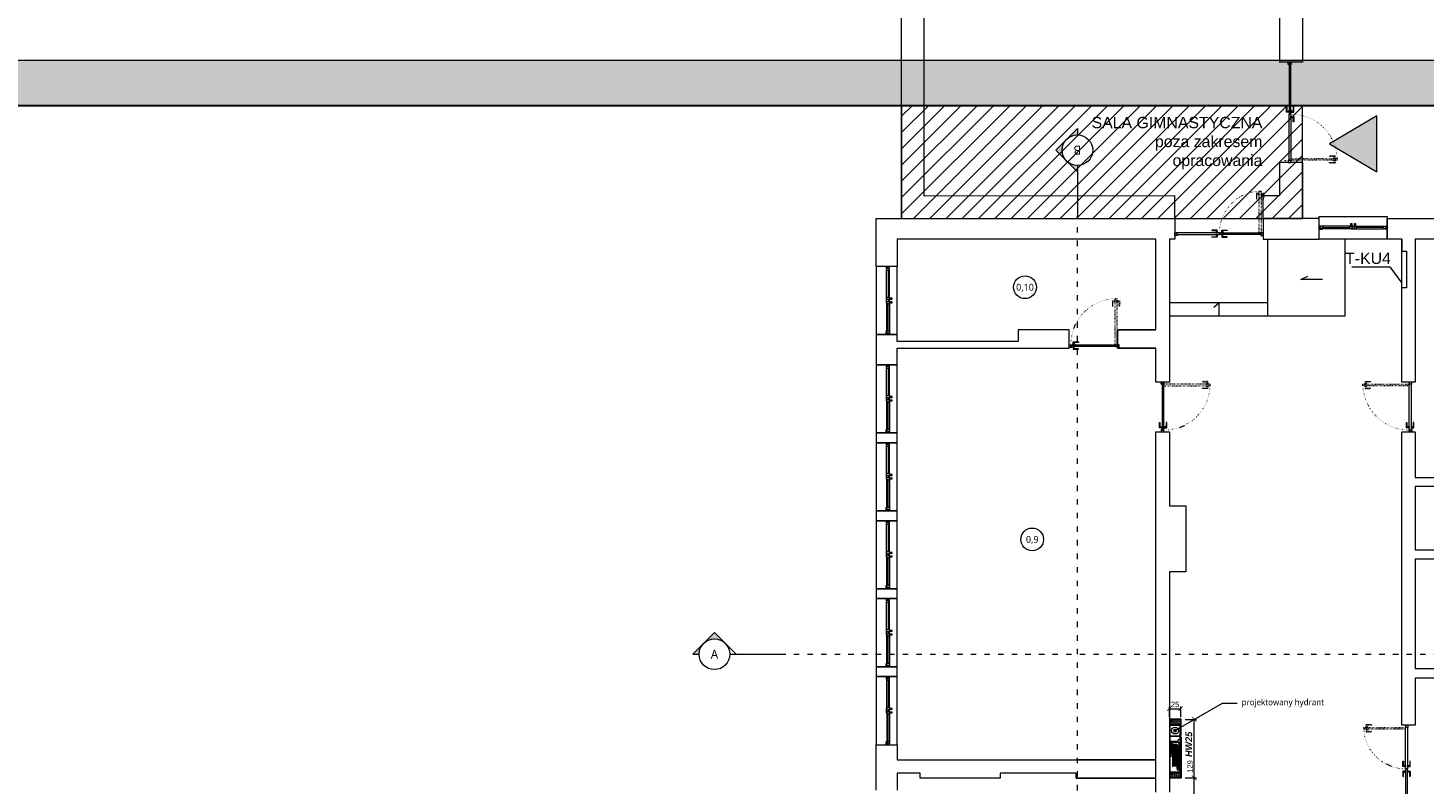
# Model space of a CAD drawing. Header units: millimetres. Extents: x 80301 to 146489, y -78581 to -28273.
# Tile 12 of 135: x 83825 to 86902, y -63932 to -62265. Entities that reach past the tile are written whole.
import ezdxf
from ezdxf import colors
from ezdxf.entities.mleader import LeaderData, LeaderLine
from ezdxf.enums import TextEntityAlignment as Align
from ezdxf.math import Vec2, Vec3

# ---------------------------------------------------------------- set-up
doc = ezdxf.new("R2010")
doc.units = ezdxf.units.MM
doc.linetypes.add('ACAD_ISO03W100', pattern=[30, 12, -18])
doc.linetypes.add('ACAD_ISO07W100', pattern=[3, 0, -3])
doc.layers.get('0').update_dxf_attribs({"lineweight": 0})
for name, color, linetype, lineweight, true_color in [('A-instalacje.ART', 7, 'Continuous', 30, 0xd60000), ('A-opis.ART', 7, 'Continuous', 0, 0x000000), ('A-przekrycieram.ART', 7, 'Continuous', 0, 0xffffff), ('A-wyposażenie.ART', 7, 'Continuous', 0, 0x000000), ('instalacje_arch', 7, 'Continuous', 30, 0xd60000), ('wypełnienie 2', 7, 'Continuous', 0, 0x363636)]:
    doc.layers.add(name, color=color, linetype=linetype, lineweight=lineweight, true_color=true_color)
for name, color, linetype, lineweight in [('A-opisram.ART', 250, 'Continuous', 0), ('OPIS', 4, 'Continuous', 9), ('opis..KF', 250, 'Continuous', 15), ('stolarka_arch', 250, 'Continuous', 5), ('wymiar..KF', 12, 'Continuous', 5), ('ściana pro..KF', 222, 'Continuous', 30), ('ściany ist..KF', 61, 'Continuous', 5)]:
    doc.layers.add(name, color=color, linetype=linetype, lineweight=lineweight)
doc.layers.add('A-pomocram.ART', color=254, linetype='Continuous', lineweight=0, plot=False)
doc.styles.add('ARCH', font='segoeuil.ttf')
doc.styles.add('kamil', font='GOTHIC.TTF')
doc.styles.get("Standard").update_dxf_attribs({"font": 'arial.ttf'})
doc.dimstyles.new('100..KF', dxfattribs={"dimtxt": 12, "dimasz": 10, "dimexe": 5, "dimexo": 5, "dimgap": 3, "dimtad": 1, "dimdec": 1, "dimrnd": 0.5, "dimtxsty": 'kamil', "dimblk": 'ARCHTICK', "dimcen": 0, "dimclrd": 256, "dimclre": 256, "dimclrt": 256, "dimadec": 0, "dimazin": 0, "dimtfac": 1, "dimtdec": 1, "dimtofl": 0, "dimtmove": 0, "dimatfit": 3, "dimfxl": 10, "dimfxlon": 1, "dimlwd": 0, "dimlwe": 0, "dimarcsym": 0})

# ---------------------------------------------------------------- blocks, each defined once
blk = doc.blocks.new('*U648')
at = {"layer": 'stolarka_arch', "linetype": 'ACAD_ISO03W100', "lineweight": 0, "ltscale": 0.1}
for points in [[(3.5, 97), (-1.5, 97), (-1.5, 85), (-0.5, 85), (-0.5, 95), (3.5, 95)], [(3.5, 98), (3.5, 94), (4.5, 94), (4.5, 98)], [(4.5, 102), (4.5, 0), (8.5, 0), (8.5, 102)], [(9.5, 98), (9.5, 94), (8.5, 94), (8.5, 98)], [(9.5, 97), (14.5, 97), (14.5, 85), (13.5, 85), (13.5, 95), (9.5, 95)]]:
    blk.add_lwpolyline(points, close=True, dxfattribs=at)
at = {"layer": 'stolarka_arch'}
for points in [[(5, -4), (5, -6), (0, -6), (0, 0), (4, 0), (4, -4), (5, -4)], [(106, 0), (4, 0), (4, -4), (106, -4)], [(101, 1), (101, 6), (89, 6), (89, 5), (99, 5), (99, 1)], [(102, 1), (98, 1), (98, 0), (102, 0)], [(105, -4), (105, -6), (110, -6), (110, 0), (106, 0), (106, -4), (105, -4)], [(101, -5), (101, -10), (89, -10), (89, -9), (99, -9), (99, -5)], [(102, -5), (98, -5), (98, -4), (102, -4)]]:
    blk.add_lwpolyline(points, close=True, dxfattribs=at)
blk.add_circle((4, 0.5), 0.5, dxfattribs=at)
at = {"layer": 'stolarka_arch', "linetype": 'ACAD_ISO07W100', "lineweight": 0, "ltscale": 0.5}
blk.add_arc((4, 0), 102, 0, 89.6506, dxfattribs=at)
blk = doc.blocks.new('*U1020')
at = {"layer": 'stolarka_arch', "lineweight": 0}
blk.add_lwpolyline([(0, 0), (150, 0), (150, -46), (0, -46)], close=True, dxfattribs=at)
at = {"layer": 'stolarka_arch'}
for points in [[(0, -22), (6, -22), (6, -23), (3, -23), (3, -28), (0, -28)], [(3, -23), (8, -23), (8, -29), (2, -29), (2, -28), (3, -28)], [(8, -26), (68, -26), (68, -23), (8, -23)], [(8, -26), (68, -26), (68, -29), (8, -29)], [(73, -23), (68, -23), (68, -29), (74, -29), (74, -28), (73, -28)], [(73, -30), (69, -30), (69, -29), (73, -29)], [(70, -22), (80, -22), (80, -23), (77, -23), (77, -28), (73, -28), (73, -23), (70, -23)], [(72, -35), (70, -35), (70, -30), (72, -30)], [(77, -23), (82, -23), (82, -29), (76, -29), (76, -28), (77, -28)], [(81, -30), (77, -30), (77, -29), (81, -29)], [(80, -35), (78, -35), (78, -30), (80, -30)], [(142, -26), (82, -26), (82, -23), (142, -23)], [(142, -26), (82, -26), (82, -29), (142, -29)], [(147, -23), (142, -23), (142, -29), (148, -29), (148, -28), (147, -28)], [(150, -22), (144, -22), (144, -23), (147, -23), (147, -28), (150, -28)]]:
    blk.add_lwpolyline(points, close=True, dxfattribs=at)
blk = doc.blocks.new('*U1021')
at = {"layer": 'stolarka_arch', "lineweight": 0}
blk.add_lwpolyline([(0, 0), (150, 0), (150, -46), (0, -46)], close=True, dxfattribs=at)
at = {"layer": 'stolarka_arch'}
for points in [[(0, -22), (6, -22), (6, -23), (3, -23), (3, -28), (0, -28)], [(3, -23), (8, -23), (8, -29), (2, -29), (2, -28), (3, -28)], [(8, -26), (68, -26), (68, -23), (8, -23)], [(8, -26), (68, -26), (68, -29), (8, -29)], [(73, -23), (68, -23), (68, -29), (74, -29), (74, -28), (73, -28)], [(73, -30), (69, -30), (69, -29), (73, -29)], [(70, -22), (80, -22), (80, -23), (77, -23), (77, -28), (73, -28), (73, -23), (70, -23)], [(72, -35), (70, -35), (70, -30), (72, -30)], [(77, -23), (82, -23), (82, -29), (76, -29), (76, -28), (77, -28)], [(81, -30), (77, -30), (77, -29), (81, -29)], [(80, -35), (78, -35), (78, -30), (80, -30)], [(142, -26), (82, -26), (82, -23), (142, -23)], [(142, -26), (82, -26), (82, -29), (142, -29)], [(147, -23), (142, -23), (142, -29), (148, -29), (148, -28), (147, -28)], [(150, -22), (144, -22), (144, -23), (147, -23), (147, -28), (150, -28)]]:
    blk.add_lwpolyline(points, close=True, dxfattribs=at)
blk = doc.blocks.new('*U1022')
at = {"layer": 'stolarka_arch', "lineweight": 0}
blk.add_lwpolyline([(0, 0), (150, 0), (150, -46), (0, -46)], close=True, dxfattribs=at)
at = {"layer": 'stolarka_arch'}
for points in [[(0, -22), (6, -22), (6, -23), (3, -23), (3, -28), (0, -28)], [(3, -23), (8, -23), (8, -29), (2, -29), (2, -28), (3, -28)], [(8, -26), (68, -26), (68, -23), (8, -23)], [(8, -26), (68, -26), (68, -29), (8, -29)], [(73, -23), (68, -23), (68, -29), (74, -29), (74, -28), (73, -28)], [(73, -30), (69, -30), (69, -29), (73, -29)], [(70, -22), (80, -22), (80, -23), (77, -23), (77, -28), (73, -28), (73, -23), (70, -23)], [(72, -35), (70, -35), (70, -30), (72, -30)], [(77, -23), (82, -23), (82, -29), (76, -29), (76, -28), (77, -28)], [(81, -30), (77, -30), (77, -29), (81, -29)], [(80, -35), (78, -35), (78, -30), (80, -30)], [(142, -26), (82, -26), (82, -23), (142, -23)], [(142, -26), (82, -26), (82, -29), (142, -29)], [(147, -23), (142, -23), (142, -29), (148, -29), (148, -28), (147, -28)], [(150, -22), (144, -22), (144, -23), (147, -23), (147, -28), (150, -28)]]:
    blk.add_lwpolyline(points, close=True, dxfattribs=at)
blk = doc.blocks.new('*U1016')
at = {"layer": 'stolarka_arch', "lineweight": 0}
blk.add_lwpolyline([(0, 0), (150, 0), (150, -46), (0, -46)], close=True, dxfattribs=at)
at = {"layer": 'stolarka_arch'}
for points in [[(0, -22), (6, -22), (6, -23), (3, -23), (3, -28), (0, -28)], [(3, -23), (8, -23), (8, -29), (2, -29), (2, -28), (3, -28)], [(8, -26), (68, -26), (68, -23), (8, -23)], [(8, -26), (68, -26), (68, -29), (8, -29)], [(73, -23), (68, -23), (68, -29), (74, -29), (74, -28), (73, -28)], [(73, -30), (69, -30), (69, -29), (73, -29)], [(70, -22), (80, -22), (80, -23), (77, -23), (77, -28), (73, -28), (73, -23), (70, -23)], [(72, -35), (70, -35), (70, -30), (72, -30)], [(77, -23), (82, -23), (82, -29), (76, -29), (76, -28), (77, -28)], [(81, -30), (77, -30), (77, -29), (81, -29)], [(80, -35), (78, -35), (78, -30), (80, -30)], [(142, -26), (82, -26), (82, -23), (142, -23)], [(142, -26), (82, -26), (82, -29), (142, -29)], [(147, -23), (142, -23), (142, -29), (148, -29), (148, -28), (147, -28)], [(150, -22), (144, -22), (144, -23), (147, -23), (147, -28), (150, -28)]]:
    blk.add_lwpolyline(points, close=True, dxfattribs=at)
blk = doc.blocks.new('*U1023')
at = {"layer": 'stolarka_arch', "lineweight": 0}
blk.add_lwpolyline([(0, 0), (150, 0), (150, -46), (0, -46)], close=True, dxfattribs=at)
at = {"layer": 'stolarka_arch'}
for points in [[(0, -22), (6, -22), (6, -23), (3, -23), (3, -28), (0, -28)], [(3, -23), (8, -23), (8, -29), (2, -29), (2, -28), (3, -28)], [(8, -26), (68, -26), (68, -23), (8, -23)], [(8, -26), (68, -26), (68, -29), (8, -29)], [(73, -23), (68, -23), (68, -29), (74, -29), (74, -28), (73, -28)], [(73, -30), (69, -30), (69, -29), (73, -29)], [(70, -22), (80, -22), (80, -23), (77, -23), (77, -28), (73, -28), (73, -23), (70, -23)], [(72, -35), (70, -35), (70, -30), (72, -30)], [(77, -23), (82, -23), (82, -29), (76, -29), (76, -28), (77, -28)], [(81, -30), (77, -30), (77, -29), (81, -29)], [(80, -35), (78, -35), (78, -30), (80, -30)], [(142, -26), (82, -26), (82, -23), (142, -23)], [(142, -26), (82, -26), (82, -29), (142, -29)], [(147, -23), (142, -23), (142, -29), (148, -29), (148, -28), (147, -28)], [(150, -22), (144, -22), (144, -23), (147, -23), (147, -28), (150, -28)]]:
    blk.add_lwpolyline(points, close=True, dxfattribs=at)
blk = doc.blocks.new('*U1024')
at = {"layer": 'stolarka_arch', "lineweight": 0}
blk.add_lwpolyline([(0, 0), (150, 0), (150, -45.9), (0, -45.9)], close=True, dxfattribs=at)
at = {"layer": 'stolarka_arch'}
for points in [[(0, -22), (6, -22), (6, -23), (3, -23), (3, -28), (0, -28)], [(3, -23), (8, -23), (8, -29), (2, -29), (2, -28), (3, -28)], [(8, -26), (68, -26), (68, -23), (8, -23)], [(8, -26), (68, -26), (68, -29), (8, -29)], [(73, -23), (68, -23), (68, -29), (74, -29), (74, -28), (73, -28)], [(73, -30), (69, -30), (69, -29), (73, -29)], [(70, -22), (80, -22), (80, -23), (77, -23), (77, -28), (73, -28), (73, -23), (70, -23)], [(72, -35), (70, -35), (70, -30), (72, -30)], [(77, -23), (82, -23), (82, -29), (76, -29), (76, -28), (77, -28)], [(81, -30), (77, -30), (77, -29), (81, -29)], [(80, -35), (78, -35), (78, -30), (80, -30)], [(142, -26), (82, -26), (82, -23), (142, -23)], [(142, -26), (82, -26), (82, -29), (142, -29)], [(147, -23), (142, -23), (142, -29), (148, -29), (148, -28), (147, -28)], [(150, -22), (144, -22), (144, -23), (147, -23), (147, -28), (150, -28)]]:
    blk.add_lwpolyline(points, close=True, dxfattribs=at)
blk = doc.blocks.new('*U1012')
at = {"layer": 'stolarka_arch', "linetype": 'ACAD_ISO03W100', "lineweight": 0, "ltscale": 0.1}
for points in [[(3.5, 87), (-1.5, 87), (-1.5, 75), (-0.5, 75), (-0.5, 85), (3.5, 85)], [(3.5, 88), (3.5, 84), (4.5, 84), (4.5, 88)], [(4.5, 92), (4.5, 0), (8.5, 0), (8.5, 92)], [(9.5, 88), (9.5, 84), (8.5, 84), (8.5, 88)], [(9.5, 87), (14.5, 87), (14.5, 75), (13.5, 75), (13.5, 85), (9.5, 85)]]:
    blk.add_lwpolyline(points, close=True, dxfattribs=at)
at = {"layer": 'stolarka_arch'}
for points in [[(5, -4), (5, -6), (0, -6), (0, 0), (4, 0), (4, -4), (5, -4)], [(96, 0), (4, 0), (4, -4), (96, -4)], [(91, 1), (91, 6), (79, 6), (79, 5), (89, 5), (89, 1)], [(92, 1), (88, 1), (88, 0), (92, 0)], [(96, 0), (190.3, 0), (190.3, -4), (96, -4)], [(100, 1), (104, 1), (104, 0), (100, 0)], [(101, 1), (101, 6), (113, 6), (113, 5), (103, 5), (103, 1)], [(189.3, -4), (189.3, -6), (194.3, -6), (194.3, 0), (190.3, 0), (190.3, -4), (189.3, -4)], [(91, -5), (91, -10), (79, -10), (79, -9), (89, -9), (89, -5)], [(92, -5), (88, -5), (88, -4), (92, -4)], [(100, -5), (104, -5), (104, -4), (100, -4)], [(101, -5), (101, -10), (113, -10), (113, -9), (103, -9), (103, -5)]]:
    blk.add_lwpolyline(points, close=True, dxfattribs=at)
for centre in [(4, 0.5), (190.3, 0.5)]:
    blk.add_circle(centre, 0.5, dxfattribs=at)
at = {"layer": 'stolarka_arch', "linetype": 'ACAD_ISO07W100', "lineweight": 0, "ltscale": 0.5}
blk.add_arc((4, 0), 92, 0, 89.6506, dxfattribs=at)
blk = doc.blocks.new('*U1013')
at = {"layer": 'stolarka_arch', "lineweight": 0}
blk.add_lwpolyline([(0, 0), (150, 0), (150, -50), (0, -50)], close=True, dxfattribs=at)
at = {"layer": 'stolarka_arch'}
for points in [[(0, -22), (6, -22), (6, -23), (3, -23), (3, -28), (0, -28)], [(3, -23), (8, -23), (8, -29), (2, -29), (2, -28), (3, -28)], [(8, -26), (68, -26), (68, -23), (8, -23)], [(8, -26), (68, -26), (68, -29), (8, -29)], [(73, -23), (68, -23), (68, -29), (74, -29), (74, -28), (73, -28)], [(73, -30), (69, -30), (69, -29), (73, -29)], [(70, -22), (80, -22), (80, -23), (77, -23), (77, -28), (73, -28), (73, -23), (70, -23)], [(72, -35), (70, -35), (70, -30), (72, -30)], [(77, -23), (82, -23), (82, -29), (76, -29), (76, -28), (77, -28)], [(81, -30), (77, -30), (77, -29), (81, -29)], [(80, -35), (78, -35), (78, -30), (80, -30)], [(142, -26), (82, -26), (82, -23), (142, -23)], [(142, -26), (82, -26), (82, -29), (142, -29)], [(147, -23), (142, -23), (142, -29), (148, -29), (148, -28), (147, -28)], [(150, -22), (144, -22), (144, -23), (147, -23), (147, -28), (150, -28)]]:
    blk.add_lwpolyline(points, close=True, dxfattribs=at)
blk = doc.blocks.new('*U1001')
at = {"layer": 'stolarka_arch', "linetype": 'ACAD_ISO03W100', "lineweight": 0, "ltscale": 0.1}
for points in [[(3.5, 87), (-1.5, 87), (-1.5, 75), (-0.5, 75), (-0.5, 85), (3.5, 85)], [(3.5, 88), (3.5, 84), (4.5, 84), (4.5, 88)], [(4.5, 92), (4.5, 0), (8.5, 0), (8.5, 92)], [(9.5, 88), (9.5, 84), (8.5, 84), (8.5, 88)], [(9.5, 87), (14.5, 87), (14.5, 75), (13.5, 75), (13.5, 85), (9.5, 85)]]:
    blk.add_lwpolyline(points, close=True, dxfattribs=at)
at = {"layer": 'stolarka_arch'}
for points in [[(5, -4), (5, -6), (0, -6), (0, 0), (4, 0), (4, -4), (5, -4)], [(96, 0), (4, 0), (4, -4), (96, -4)], [(91, 1), (91, 6), (79, 6), (79, 5), (89, 5), (89, 1)], [(92, 1), (88, 1), (88, 0), (92, 0)], [(96, 0), (157, 0), (157, -4), (96, -4)], [(100, 1), (104, 1), (104, 0), (100, 0)], [(101, 1), (101, 6), (113, 6), (113, 5), (103, 5), (103, 1)], [(156, -4), (156, -6), (161, -6), (161, 0), (157, 0), (157, -4), (156, -4)], [(91, -5), (91, -10), (79, -10), (79, -9), (89, -9), (89, -5)], [(92, -5), (88, -5), (88, -4), (92, -4)], [(100, -5), (104, -5), (104, -4), (100, -4)], [(101, -5), (101, -10), (113, -10), (113, -9), (103, -9), (103, -5)]]:
    blk.add_lwpolyline(points, close=True, dxfattribs=at)
for centre in [(4, 0.5), (157, 0.5)]:
    blk.add_circle(centre, 0.5, dxfattribs=at)
at = {"layer": 'stolarka_arch', "linetype": 'ACAD_ISO07W100', "lineweight": 0, "ltscale": 0.5}
blk.add_arc((4, 0), 92, 0, 89.6506, dxfattribs=at)
blk = doc.blocks.new('nr pom')
at = {"layer": 'opis..KF', "lineweight": 20}
blk.add_circle((0, 0), 25, dxfattribs=at)
at = {"layer": 'opis..KF', "style": 'ARCH'}
blk.add_attdef('00', text='', height=15, dxfattribs=at).set_placement((0, 0), align=Align.MIDDLE_CENTER)
blk = doc.blocks.new('*U1442')
at = {"layer": 'OPIS', "lineweight": 20}
h = blk.add_hatch(color=256, dxfattribs=at)
h.dxf.hatch_style = 1
h.paths.add_polyline_path([(0, 33.8), (0, 47.7), (-23.9, 23.9, -0.198912)])
h.paths.add_polyline_path([(-47.7, 0), (-23.9, -23.9, -0.198912), (-33.8, 0, -0.198912), (-23.9, 23.9)])
h.paths.add_polyline_path([(-23.9, -23.9), (0, -47.7), (0, -33.8, -0.198912)])
h = blk.add_hatch(color=256, dxfattribs=at)
h.dxf.hatch_style = 1
h.paths.add_polyline_path([(-23.9, -3800.2), (0, -3824.1), (0, -3810.1, -0.198912)])
h.paths.add_polyline_path([(-23.9, -3800.2, -0.198912), (-33.8, -3776.4, -0.198912), (-23.9, -3752.5), (-47.7, -3776.4)])
h.paths.add_polyline_path([(0, -3742.6), (0, -3728.6), (-23.9, -3752.5, -0.198912)])
at = {"layer": 'OPIS', "linetype": 'ACAD_ISO03W100', "lineweight": 9}
blk.add_line((0, -3631.4), (0, -145), dxfattribs=at)
at = {"layer": 'OPIS', "lineweight": 20}
for points in [[(0, -33.8), (0, -47.7), (-47.7, 0), (0, 47.7), (0, 33.8)], [(0, -45), (0, -145)], [(0, -3731.4), (0, -3631.4)], [(0, -3742.6), (0, -3728.6), (-47.7, -3776.4), (0, -3824.1), (0, -3810.1)]]:
    blk.add_lwpolyline(points, dxfattribs=at)
for centre in [(0, 0), (0, -3776.4)]:
    blk.add_circle(centre, 33.8, dxfattribs=at)
at = {"layer": 'OPIS', "style": 'ARCH'}
for tag, p in [('P1', (0, 0)), ('P2', (0, -3776.4))]:
    blk.add_attdef(tag, text='', height=20, rotation=180, dxfattribs=at).set_placement(p, align=Align.MIDDLE_CENTER)
blk = doc.blocks.new('*U1258')
at = {"layer": 'A-wyposażenie.ART'}
h = blk.add_hatch(color=160, dxfattribs=at)
h.dxf.hatch_style = 1
h.paths.add_polyline_path([(107, 0), (27, 0), (27, 1), (107, 1)])
h.paths.add_polyline_path([(-2, 0), (23, 0), (23, 1), (-2, 1)])
h.paths.add_polyline_path([(25.5, -24), (104, -24), (104, -1), (25.5, -1)], flags=16)
h.paths.add_polyline_path([(24.5, -1), (1, -1), (1, -24), (24.5, -24)], flags=16)
h.paths.add_polyline_path([(0, -25), (105, -25), (105, 0), (0, 0)])
at = {"layer": 'A-wyposażenie.ART', "color": 160}
for p, q in [((39.5, -1.5), (33.2, -1.5)), ((33.2, -1.5), (33.2, -5.5)), ((39.5, -5.5), (33.2, -5.5)), ((36.5, -22.1), (36.5, -5.5)), ((36.5, -22.1), (36.5, -5.5)), ((36.5, -22.1), (38.5, -20.1)), ((36.5, -22.1), (65, -22.1)), ((38.5, -20.1), (38.5, -5.5)), ((38.5, -20.1), (65, -20.1)), ((39.5, -1.5), (39.5, -5.5)), ((41.9, -3.6), (41.1, -3.1)), ((92.9, -3.1), (41.1, -3.1)), ((41.9, -18), (41.1, -18.4)), ((41.1, -18.4), (92.9, -18.4)), ((88.4, -3.6), (42, -3.6)), ((67, -17.9), (42, -17.9)), ((87.5, -6.2), (44.7, -7.9)), ((89.3, -8.6), (44.7, -10.4)), ((89.3, -11.1), (44.7, -12.9)), ((89.3, -13.6), (44.7, -15.4)), ((89.4, -16.1), (44.7, -17.9)), ((87.5, -3.6), (46.4, -6.1)), ((65, -18.5), (67, -18.5)), ((65, -18.5), (67, -18.5)), ((65, -18.9), (65, -20)), ((65, -20), (65, -20)), ((67, -17.9), (92, -17.9)), ((69, -18.5), (67, -18.5)), ((68.6, -18.5), (69, -18.5)), ((69, -18.9), (69, -20)), ((76.2, -3.6), (92, -3.6)), ((97.2, -4.4), (87.7, -6.2)), ((97.2, -6.9), (89.3, -8.6)), ((92.1, -3.6), (92.9, -3.1)), ((92.1, -18), (92.9, -18.4))]:
    blk.add_line(p, q, dxfattribs=at)
for points in [[(-2, 0), (23, 0), (23, 1), (-2, 1)], [(0, -25), (105, -25), (105, 0), (0, 0)], [(107, 0), (27, 0), (27, 1), (107, 1)], [(24.5, -1), (1, -1), (1, -24), (24.5, -24)], [(25.5, -24), (104, -24), (104, -1), (25.5, -1)]]:
    blk.add_lwpolyline(points, close=True, dxfattribs=at)
blk.add_circle((12.8, -12.5), 7.5, dxfattribs=at)
for centre, radius, start, end in [((42, -3.3), 0.3, 240, 270), ((42, -18.2), 0.3, 90, 120), ((44.7, -9.2), 1.25, 90, 270), ((44.7, -11.7), 1.25, 90, 270), ((44.7, -14.2), 1.25, 90, 270), ((44.7, -16.7), 1.25, 90, 270), ((46.4, -4.9), 1.25, 90, 270), ((46.4, -7.4), 1.25, 90, 204.8611), ((67, -21.1), 2.25, 150.1519, 29.8481), ((65, -18.6), 0.16, 90, 247.3402), ((64.9, -18.9), 0.1, 0, 67.3402), ((69, -18.6), 0.16, 292.6598, 90), ((69.1, -18.9), 0.1, 112.6598, 180), ((87.4, -4.9), 1.29, 271.7747, 88.3577), ((87.6, -16.6), 1.25, 270, 23.103), ((89.3, -9.9), 1.25, 270, 90), ((89.3, -12.4), 1.25, 270, 90), ((89.3, -14.9), 1.25, 270, 90), ((92, -3.3), 0.3, 270, 300), ((92, -18.2), 0.3, 60, 90), ((97.2, -5.7), 2.7, 221.3769, 160.9252), ((97.2, -5.7), 1.25, 270, 110.7696)]:
    blk.add_arc(centre, radius, start, end, dxfattribs=at)
blk = doc.blocks.new('_Dot')
at = {"color": 0, "linetype": 'ByBlock', "lineweight": -2}
blk.add_line((-0.5, 0), (-1, 0), dxfattribs=at)
at = {"color": 0, "linetype": 'ByBlock', "const_width": 0.5}
blk.add_lwpolyline([(-0.25, 0, 1), (0.25, 0, 1)], format="xyb", close=True, dxfattribs=at)
blk = doc.blocks.new('*U1440')
at = {"layer": 'OPIS', "lineweight": 20}
h = blk.add_hatch(color=256, dxfattribs=at)
h.dxf.hatch_style = 1
h.paths.add_polyline_path([(0, 33.8), (0, 47.7), (-23.9, 23.9, -0.198912)])
h.paths.add_polyline_path([(-47.7, 0), (-23.9, -23.9, -0.198912), (-33.8, 0, -0.198912), (-23.9, 23.9)])
h = blk.add_hatch(color=256, dxfattribs=at)
h.dxf.hatch_style = 1
h.paths.add_polyline_path([(-23.9, -2610.1), (0, -2634), (0, -2620, -0.198912)])
h.paths.add_polyline_path([(-23.9, -2610.1, -0.198912), (-33.8, -2586.2, -0.198912), (-23.9, -2562.4), (-47.7, -2586.2)])
at = {"layer": 'OPIS', "linetype": 'ACAD_ISO03W100', "lineweight": 9}
blk.add_line((0, -2441.2), (0, -145), dxfattribs=at)
at = {"layer": 'OPIS', "lineweight": 20}
for points in [[(0, -33.8), (0, -47.7), (-47.7, 0), (0, 47.7), (0, 33.8)], [(0, -45), (0, -145)], [(0, -2541.2), (0, -2441.2)], [(0, -2552.5), (0, -2538.5), (-47.7, -2586.2), (0, -2634), (0, -2620)]]:
    blk.add_lwpolyline(points, dxfattribs=at)
for centre in [(0, 0), (0, -2586.2)]:
    blk.add_circle(centre, 33.8, dxfattribs=at)
at = {"layer": 'OPIS', "style": 'ARCH'}
for tag, p in [('P1', (0, 0)), ('P2', (0, -2586.2))]:
    blk.add_attdef(tag, text='', height=20, rotation=90, dxfattribs=at).set_placement(p, align=Align.MIDDLE_CENTER)
blk = doc.blocks.new('*U1234')
at = {"layer": 'A-przekrycieram.ART'}
h = blk.add_hatch(color=256, dxfattribs=at)
h.dxf.hatch_style = 1
h.paths.add_polyline_path([(0, 4200), (8500, 4200), (8500, 0), (0, 0)])
h.paths.add_polyline_path([(200, 4100), (8400, 4100), (8400, 100), (200, 100)], flags=16)
at = {"layer": 'A-opisram.ART', "lineweight": 30}
blk.add_lwpolyline([(200, 4100), (8400, 4100), (8400, 100), (200, 100)], close=True, dxfattribs=at)
at = {"layer": 'A-pomocram.ART'}
blk.add_lwpolyline([(0, 4200), (8500, 4200), (8500, 0), (0, 0)], close=True, dxfattribs=at)
blk = doc.blocks.new('_ArchTick')
at = {"color": 0, "linetype": 'ByBlock', "const_width": 0.15}
blk.add_lwpolyline([(-0.5, -0.5), (0.5, 0.5)], dxfattribs=at)
blk = doc.blocks.new('*D1480')
at = {"layer": 'Defpoints', "color": 0, "linetype": 'ByBlock', "transparency": 16777216}
for p in [(86365.6, -63918.5), (86395.5, -63918.5), (86328.1, -64340)]:
    blk.add_point(p, dxfattribs=at)
at = {"layer": 'wymiar..KF', "linetype": 'Continuous', "lineweight": 0, "transparency": 16777216}
for p, q in [((86375.5, -63918.5), (86400.5, -63918.5)), ((86395.5, -64340), (86395.5, -63918.5)), ((86375.5, -64340), (86400.5, -64340))]:
    blk.add_line(p, q, dxfattribs=at)
at = {"layer": 'wymiar..KF', "linetype": 'ByBlock', "lineweight": 0, "transparency": 16777216, "xscale": 10, "yscale": 10, "zscale": 10}
for p, rotation in [((86395.5, -63918.5), 90), ((86395.5, -64340), 270)]:
    blk.add_blockref('_ArchTick', p, dxfattribs=dict(at, rotation=rotation))
at = {"layer": 'wymiar..KF', "linetype": 'ByBlock', "transparency": 16777216, "insert": (86385.6, -64129.2), "char_height": 12, "attachment_point": 5, "rotation": 90, "style": 'kamil'}
blk.add_mtext('421,5', dxfattribs=at)
blk = doc.blocks.new('*D1481')
at = {"layer": 'Defpoints', "color": 0, "linetype": 'ByBlock', "transparency": 16777216}
for p in [(86365.6, -63789.5), (86395.5, -63789.5), (86365.6, -63918.5)]:
    blk.add_point(p, dxfattribs=at)
at = {"layer": 'wymiar..KF', "linetype": 'Continuous', "lineweight": 0, "transparency": 16777216}
for p, q in [((86375.5, -63789.5), (86400.5, -63789.5)), ((86395.5, -63918.5), (86395.5, -63789.5)), ((86375.5, -63918.5), (86400.5, -63918.5))]:
    blk.add_line(p, q, dxfattribs=at)
at = {"layer": 'wymiar..KF', "linetype": 'ByBlock', "lineweight": 0, "transparency": 16777216, "xscale": 10, "yscale": 10, "zscale": 10}
for p, rotation in [((86395.5, -63789.5), 90), ((86395.5, -63918.5), 270)]:
    blk.add_blockref('_ArchTick', p, dxfattribs=dict(at, rotation=rotation))
at = {"layer": 'wymiar..KF', "linetype": 'ByBlock', "transparency": 16777216, "insert": (86386.2, -63893.5), "char_height": 12, "attachment_point": 5, "rotation": 90, "style": 'kamil'}
blk.add_mtext('129', dxfattribs=at)
blk = doc.blocks.new('*D1529')
at = {"layer": 'Defpoints', "color": 0, "linetype": 'ByBlock', "transparency": 16777216}
for p in [(86365.6, -63766), (86340.6, -63789.5), (86365.6, -63789.5)]:
    blk.add_point(p, dxfattribs=at)
at = {"layer": 'wymiar..KF', "linetype": 'Continuous', "lineweight": 0, "transparency": 16777216}
for p, q in [((86340.6, -63784.5), (86340.6, -63761)), ((86340.6, -63766), (86365.6, -63766)), ((86365.6, -63784.5), (86365.6, -63761))]:
    blk.add_line(p, q, dxfattribs=at)
at = {"layer": 'wymiar..KF', "linetype": 'ByBlock', "lineweight": 0, "transparency": 16777216, "xscale": 10, "yscale": 10, "zscale": 10, "rotation": 180}
blk.add_blockref('_ArchTick', (86340.6, -63766), dxfattribs=at)
at = {"layer": 'wymiar..KF', "linetype": 'ByBlock', "lineweight": 0, "transparency": 16777216, "xscale": 10, "yscale": 10, "zscale": 10}
blk.add_blockref('_ArchTick', (86365.6, -63766), dxfattribs=at)
at = {"layer": 'wymiar..KF', "linetype": 'ByBlock', "transparency": 16777216, "insert": (86353.1, -63756.7), "char_height": 12, "attachment_point": 5, "style": 'kamil'}
blk.add_mtext('25', dxfattribs=at)

msp = doc.modelspace()

# ---------------------------------------------------------------- hatches: boundary and pattern name
at = {"linetype": 'ByBlock', "true_color": 0x636466}
h = msp.add_hatch(color=251, dxfattribs=at)
h.dxf.hatch_style = 1
h.paths.add_polyline_path([(86693.31, -62520.58), (86797.59, -62458.86), (86797.59, -62582.3)])
at = {"layer": 'wypełnienie 2', "linetype": 'ByBlock', "transparency": 33554595}
h = msp.add_hatch(dxfattribs=at)
h.set_pattern_fill('ANSI31', color=256, scale=8)
h.paths.add_polyline_path([(85750.61, -62684.99), (86633.61, -62684.99), (86633.61, -62435.84), (85750.61, -62435.84)])
h = msp.add_hatch(dxfattribs=at)
h.set_pattern_fill('ANSI31', color=256, angle=90)
h.set_pattern_definition([(135, (21399.616, -162254.62), (-2.24506403, -2.24506403), [])])
h.paths.add_polyline_path([(86340.61, -63789.49), (86340.61, -63801.49), (86365.61, -63801.49), (86365.61, -63789.49)])
h.paths.add_polyline_path([(86340.61, -63906.49), (86340.61, -63918.49), (86365.61, -63918.49), (86365.61, -63906.49)])

# ---------------------------------------------------------------- linework, layer by layer
at = {"linetype": 'ByBlock'}
msp.add_lwpolyline([(86797.59, -62458.86), (86693.31, -62520.58), (86797.59, -62582.3), (86797.59, -62458.86)], dxfattribs=at)
for points in [[(86342.61, -62900.13), (86557.7, -62900.13), (86557.7, -62730.99)], [(86557.7, -62900.13), (86727.89, -62900.13), (86727.89, -62730.99)], [(86742.32, -62791.69), (86826.21, -62791.69), (86852.61, -62827.54)], [(86742.32, -62791.69), (86826.21, -62791.69), (86852.61, -62827.54)], [(86678.18, -62819.92), (86630.54, -62819.92), (86645.96, -62812.73)], [(86557.7, -62900.13), (86557.7, -62871.13), (86342.61, -62871.13)], [(86450.16, -62900.13), (86450.16, -62871.13), (86438.54, -62881.67)]]:
    msp.add_lwpolyline(points)
at = {"layer": 'stolarka_arch'}
for points in [[(86604.61, -62345.6), (86602.61, -62345.6), (86602.61, -62340.6), (86608.61, -62340.6), (86608.61, -62344.6), (86604.61, -62344.6), (86604.61, -62345.6)], [(86608.61, -62455.46), (86608.61, -62344.6), (86604.61, -62344.6), (86604.61, -62455.46)], [(86603.61, -62450.46), (86598.61, -62450.46), (86598.61, -62438.46), (86599.61, -62438.46), (86599.61, -62448.46), (86603.61, -62448.46)], [(86603.61, -62451.46), (86603.61, -62447.46), (86604.61, -62447.46), (86604.61, -62451.46)], [(86609.61, -62451.46), (86609.61, -62447.46), (86608.61, -62447.46), (86608.61, -62451.46)], [(86609.61, -62450.46), (86614.61, -62450.46), (86614.61, -62438.46), (86613.61, -62438.46), (86613.61, -62448.46), (86609.61, -62448.46)], [(86603.61, -62459.46), (86603.61, -62463.46), (86604.61, -62463.46), (86604.61, -62459.46)], [(86608.61, -62455.46), (86608.61, -62557.46), (86604.61, -62557.46), (86604.61, -62455.46)], [(86609.61, -62459.46), (86609.61, -62463.46), (86608.61, -62463.46), (86608.61, -62459.46)], [(86609.61, -62460.46), (86614.61, -62460.46), (86614.61, -62472.46), (86613.61, -62472.46), (86613.61, -62462.46), (86609.61, -62462.46)], [(86604.61, -62556.46), (86602.61, -62556.46), (86602.61, -62561.46), (86608.61, -62561.46), (86608.61, -62557.46), (86604.61, -62557.46), (86604.61, -62556.46)]]:
    msp.add_lwpolyline(points, close=True, dxfattribs=at)
at = {"layer": 'stolarka_arch', "linetype": 'ACAD_ISO03W100', "lineweight": 0, "ltscale": 0.1}
for points in [[(86710.61, -62556.96), (86608.61, -62556.96), (86608.61, -62552.96), (86710.61, -62552.96)], [(86705.61, -62551.96), (86705.61, -62546.96), (86693.61, -62546.96), (86693.61, -62547.96), (86703.61, -62547.96), (86703.61, -62551.96)], [(86705.61, -62557.96), (86705.61, -62562.96), (86693.61, -62562.96), (86693.61, -62561.96), (86703.61, -62561.96), (86703.61, -62557.96)], [(86706.61, -62551.96), (86702.61, -62551.96), (86702.61, -62552.96), (86706.61, -62552.96)], [(86706.61, -62557.96), (86702.61, -62557.96), (86702.61, -62556.96), (86706.61, -62556.96)]]:
    msp.add_lwpolyline(points, close=True, dxfattribs=at)
at = {"layer": 'stolarka_arch'}
for centre in [(86609.11, -62344.6), (86596.11, -62557.46), (86609.11, -62557.46)]:
    msp.add_circle(centre, 0.5, dxfattribs=at)
at = {"layer": 'stolarka_arch', "linetype": 'ACAD_ISO07W100', "lineweight": 0, "ltscale": 0.5}
msp.add_arc((86608.61, -62557.46), 102, 0.34937, 90, dxfattribs=at)
at = {"layer": 'ściana pro..KF', "linetype": 'ByBlock'}
for points in [[(86340.61, -63801.49), (86365.61, -63801.49), (86365.61, -63789.49), (86340.61, -63789.49)], [(86340.61, -63906.49), (86365.61, -63906.49), (86365.61, -63918.49), (86340.61, -63918.49)]]:
    msp.add_lwpolyline(points, dxfattribs=at)
at = {"layer": 'ściany ist..KF', "linetype": 'ByBlock'}
for p, q in [((86633.61, -62340.6), (86583.61, -62340.6)), ((86633.61, -62561.46), (86583.61, -62561.46)), ((86352.83, -62685.24), (86352.79, -62635.24)), ((86547.13, -62685.07), (86547.13, -62635.07)), ((85740.67, -63878.49), (86311.11, -63878.49))]:
    msp.add_line(p, q, dxfattribs=at)
for points in [[(85750.61, -62684.99), (85750.61, -59804.99), (87733.61, -59804.99), (87733.61, -62231.99), (86633.61, -62231.99), (86633.61, -62340.6)], [(86352.79, -62635.24), (85800.61, -62635.72), (85800.61, -59854.99), (87683.61, -59854.99), (87683.61, -62181.99), (86583.61, -62181.99), (86583.61, -62340.6)], [(86633.61, -62561.46), (86633.61, -62684.99), (86547.13, -62685.07)], [(86583.61, -62561.46), (86583.61, -62635.04), (86547.13, -62635.07)], [(85694.61, -62791.07), (85694.61, -62684.99), (86352.79, -62684.99), (86352.79, -62730.99), (86340.61, -62730.99), (86340.61, -63045.78), (86310.61, -63045.78), (86310.61, -62971.49), (86226.61, -62971.49), (86226.61, -62930.99), (86310.61, -62930.99), (86310.61, -62730.99), (85740.61, -62730.99), (85740.61, -62791.07), (85694.61, -62791.07)], [(86352.79, -62685.24), (85750.61, -62685.76)], [(86820.5, -62730.99), (86820.5, -62684.99), (87498.61, -62684.99), (87498.61, -62791.07), (87452.61, -62791.07), (87452.61, -62730.99), (87170.61, -62730.99), (87170.61, -62800.99), (87150.61, -62800.99), (87150.61, -62730.99), (86882.61, -62730.99), (86882.61, -63045.78), (86852.61, -63045.78), (86852.61, -62730.99), (86820.5, -62730.99)], [(86852.61, -63155.59), (86882.61, -63155.59), (86882.61, -63255.99), (87030.95, -63255.99), (87030.95, -63275.99), (86882.61, -63275.99), (86882.61, -63415.99), (87150.61, -63415.99), (87150.61, -63275.99), (87140.95, -63275.99), (87140.95, -63255.99), (87150.61, -63255.99), (87150.61, -62911.64), (87170.61, -62911.64), (87170.61, -63435.99), (86882.61, -63435.99), (86882.61, -63677.07), (86938.78, -63677.07), (86938.78, -63698.49), (86882.61, -63698.49), (86882.61, -63802.65), (86852.61, -63802.65), (86852.61, -63155.59)], [(85740.61, -62941.07), (85694.61, -62941.07), (85694.61, -63007.57), (85740.61, -63007.57), (85740.61, -62971.49), (86119.61, -62971.49), (86119.61, -62930.99), (86007.61, -62930.99), (86007.61, -62956.49), (85740.61, -62956.49), (85740.61, -62941.07)], [(86007.61, -62971.49), (86119.61, -62971.49), (86119.61, -62930.99), (86007.61, -62930.99), (86007.61, -62956.49)], [(86310.61, -62930.99), (86226.61, -62930.99), (86226.61, -62971.49), (86310.61, -62971.49)], [(85694.61, -63845.4), (85740.61, -63845.4), (85740.67, -63878.49), (86311.11, -63878.49), (86310.61, -63878.49), (86310.61, -63155.78), (86340.61, -63155.78), (86340.61, -63318.99), (86376.61, -63318.99), (86376.61, -63463.99), (86340.61, -63463.99), (86340.61, -63950.23)], [(86340.61, -63318.99), (86376.61, -63318.99), (86376.61, -63463.99), (86340.61, -63463.99)], [(85694.61, -63945.99), (85694.61, -63845.4)], [(85791.11, -63878.49), (85968.11, -63878.49)], [(86135.11, -63908.49), (86135.11, -63918.99), (86311.11, -63918.99), (86311.11, -63878.49), (86135.11, -63878.49)], [(86310.61, -63950.23), (86310.61, -63918.99), (86135.11, -63918.99), (86135.11, -63908.49), (86070.61, -63908.49), (86070.61, -63908.49), (86055.61, -63908.49), (86055.61, -63908.49), (85968.11, -63908.49), (85968.11, -63918.99), (85791.11, -63918.99), (85791.11, -63908.49), (85740.61, -63908.49), (85740.61, -63945.99)], [(85968.11, -63908.49), (85968.11, -63918.99), (85791.11, -63918.99), (85791.11, -63908.49)]]:
    msp.add_lwpolyline(points, dxfattribs=at)
for points in [[(85750.61, -62684.99), (86633.61, -62684.99), (86633.61, -62435.84), (85750.61, -62435.84)], [(86547.13, -62730.99), (86670.5, -62730.99), (86670.5, -62684.99), (86547.13, -62684.99)], [(85694.61, -63179.53), (85740.61, -63179.53), (85740.61, -63157.57), (85694.61, -63157.57)], [(85694.61, -63351.49), (85740.61, -63351.49), (85740.61, -63329.53), (85694.61, -63329.53)], [(85694.61, -63523.44), (85740.61, -63523.44), (85740.61, -63501.49), (85694.61, -63501.49)], [(85694.61, -63695.4), (85740.61, -63695.4), (85740.61, -63673.44), (85694.61, -63673.44)]]:
    msp.add_lwpolyline(points, close=True, dxfattribs=at)
at = {"layer": 'ściany ist..KF'}
msp.add_lwpolyline([(86852.61, -62730.99), (86852.61, -62757.25), (86863.12, -62757.25), (86863.12, -62838.21), (86852.61, -62838.21)], dxfattribs=at)

# ---------------------------------------------------------------- block references
msp.add_blockref('*U1234', (80663.85, -66535.84))
at = {"layer": 'A-instalacje.ART', "rotation": 270}
msp.add_blockref('*U1258', (86365.61, -63801.49), dxfattribs=at)
at = {"layer": 'instalacje_arch'}
msp.add_blockref('*U1442', (86137.97, -62534.67), dxfattribs=at).add_auto_attribs({'P2': 'B', 'P1': 'B'})
at = {"layer": 'instalacje_arch', "color": 30, "true_color": 0xf26722, "rotation": 270}
msp.add_blockref('*U1440', (87924.36, -63646.05), dxfattribs=at).add_auto_attribs({'P2': 'A', 'P1': 'A'})
at = {"layer": 'opis..KF', "color": 30}
for p, values in [((86022.48, -62836.78), {'00': '0,10'}), ((86038.37, -63392.77), {'00': '0,9'})]:
    msp.add_blockref('nr pom', p, dxfattribs=at).add_auto_attribs(values)
at = {"layer": 'stolarka_arch', "color": 5, "xscale": -1}
for name, p in [('*U1012', (86547.13, -62716.73)), ('*U648', (86229.61, -62963.49))]:
    msp.add_blockref(name, p, dxfattribs=at)
at = {"layer": 'stolarka_arch', "color": 5, "rotation": 179.9999891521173}
msp.add_blockref('*U1013', (86820.5, -62730.99), dxfattribs=at)
at = {"layer": 'stolarka_arch', "xscale": -1, "rotation": 90}
for name, p in [('*U1020', (85694.61, -62791.07)), ('*U1021', (85694.61, -63007.57)), ('*U648', (86869.12, -63045.78)), ('*U1022', (85694.61, -63179.53)), ('*U1016', (85694.61, -63351.49)), ('*U1023', (85694.61, -63523.44)), ('*U1024', (85694.67, -63695.4))]:
    msp.add_blockref(name, p, dxfattribs=at)
at = {"layer": 'stolarka_arch', "rotation": 270}
msp.add_blockref('*U648', (86328.7, -63045.78), dxfattribs=at)
at = {"layer": 'stolarka_arch', "color": 5, "xscale": -1, "rotation": 90}
msp.add_blockref('*U1001', (86861.18, -63802.65), dxfattribs=at)

# ---------------------------------------------------------------- texts
at = {"char_height": 25, "attachment_point": 3}
for s, insert in [('SALA GIMNASTYCZNA\\Ppoza zakresem opracowania', (86545.62, -62461.21)), ('T-KU4', (86828.75, -62760.48)), ('T-KU4', (86828.75, -62760.48))]:
    msp.add_mtext_dynamic_manual_height_columns(s, width=406.668, gutter_width=12.5, heights=[0], dxfattribs=dict(at, insert=insert))
at = {"layer": 'A-opis.ART', "color": 150, "insert": (86383.42, -63844.68), "char_height": 15, "width": 81.4689, "attachment_point": 5, "rotation": 90, "style": 'ARCH'}
msp.add_mtext('{\\fCentury Gothic|b1|i1|c238|p34;\\C5;HW25}', dxfattribs=at)

# ---------------------------------------------------------------- dimensions: what is measured, and where the dimension line sits
at = {"layer": 'wymiar..KF', "linetype": 'ByBlock'}
dim = msp.add_linear_dim(base=(86365.61, -63765.99), p1=(86340.61, -63789.49), p2=(86365.61, -63789.49), dimstyle='100..KF', override={"dimfxl": 20}, dxfattribs=at)
dim.commit()
dim.dimension.update_dxf_attribs({"geometry": '*D1529', "text_midpoint": (86353.11, -63756.69)})
dim = msp.add_linear_dim(base=(86395.49, -63789.49), p1=(86365.61, -63918.49), p2=(86365.61, -63789.49), angle=90, dimstyle='100..KF', override={"dimtmove": 1, "dimfxl": 20}, dxfattribs=at)
dim.commit()
dim.dimension.update_dxf_attribs({"geometry": '*D1481', "text_midpoint": (86395.49, -63893.54), "dimtype": 160})
dim = msp.add_linear_dim(base=(86395.49, -63918.49), p1=(86328.11, -64339.99), p2=(86365.61, -63918.49), angle=90, dimstyle='100..KF', override={"dimtmove": 1, "dimfxl": 20}, dxfattribs=at)
dim.commit()
dim.dimension.update_dxf_attribs({"geometry": '*D1480', "text_midpoint": (86385.64, -64129.24)})

# ---------------------------------------------------------------- leaders
at = {"layer": 'opis..KF', "lineweight": 9}
ml = msp.add_multileader_mtext('Standard', dxfattribs=at)
ml.set_content('projektowany hydrant', color=256, style='ARCH')
ml.set_leader_properties(color=256, linetype='ByLayer', lineweight=-1)
ml.set_arrow_properties(name='DOT')
ml.build(insert=Vec2(0, 0))
ml.multileader.update_dxf_attribs({"dogleg_length": 31.74, "arrow_head_size": 8.39})
ctx = ml.context
ctx.base_point, ctx.char_height, ctx.arrow_head_size, ctx.landing_gap_size, ctx.plane_origin = Vec3(86489.78, -63753.99), 13.4164, 8.39, 10.06, Vec3(87810.65, -63845.07)
notes = []
notes.append((ctx, [(0, (1, 1, 0), (86458.04, -63753.99), (1, 0), 31.74, [(0, [(86353.11, -63814.24)], 0, [])])]))
ctx.mtext.insert, ctx.mtext.flow_direction = Vec3(86499.84, -63745.03), 5
for ctx, leaders in notes:
    for number, flags, end, landing, length, lines in leaders:
        leader = LeaderData()
        leader.index, (leader.has_last_leader_line, leader.has_dogleg_vector, leader.attachment_direction) = number, flags
        leader.last_leader_point, leader.dogleg_vector, leader.dogleg_length = Vec3(end), Vec3(landing), length
        for number, points, colour, breaks in lines:
            line = LeaderLine()
            line.index, line.vertices, line.color, line.breaks = number, Vec3.list(points), colors.encode_raw_color(colour), breaks
            leader.lines.append(line)
        ctx.leaders.append(leader)

doc.saveas('drawing.dxf')
